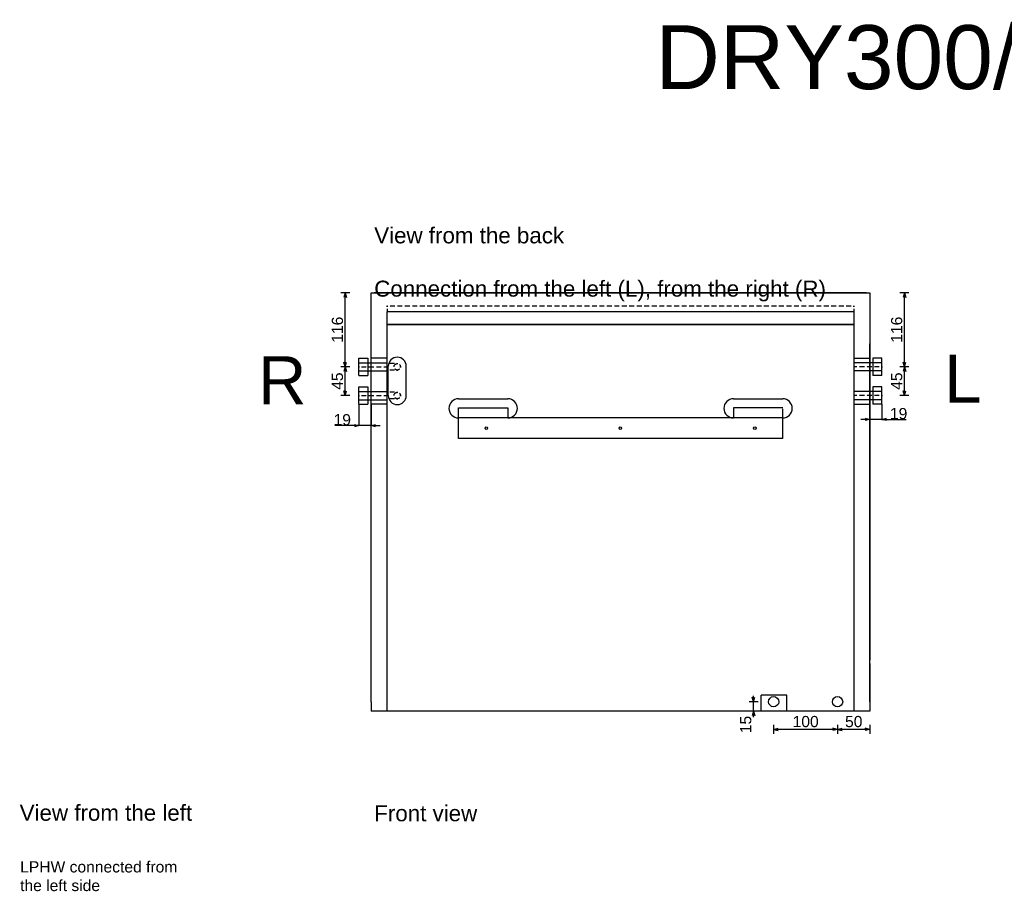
# Model space of a CAD drawing. Extents: x 9203 to 12394, y 1754 to 4522.
# Tile 4 of 5: x 9293 to 10833, y 3158 to 4522. Entities that reach past the tile are written whole.
import ezdxf

# ---------------------------------------------------------------- set-up
doc = ezdxf.new("R2010")
doc.units = 0
doc.header["$MEASUREMENT"] = 0
doc.linetypes.add('Achse', pattern=[11.5, 0, -4, 7.5, 0])
doc.linetypes.add('Hidden Line', pattern=[19.5611, 14.1111, -5.45])
for name, color, linetype in [('Desky', 7, 'Continuous'), ('Kóty délkové', 7, 'Continuous'), ('Nábytek a zařízení', 7, 'Continuous'), ('Oblouky a kružnice', 7, 'Continuous'), ('Střechy', 7, 'Continuous'), ('Textové bloky', 7, 'Continuous'), ('Zdi', 7, 'Continuous'), ('Čáry', 7, 'Continuous')]:
    doc.layers.add(name, color=color, linetype=linetype)
doc.styles.add('GENERATED_STYLE_1', font='ARIAL.ttf')
doc.dimstyles.new('Dimstyle_4D6', dxfattribs={"dimtxt": 17.5, "dimasz": 7.125, "dimexe": 0.18, "dimexo": 0, "dimgap": 0.09, "dimtad": 1, "dimdec": 0, "dimzin": 0, "dimdsep": 46, "dimtxsty": 'GENERATED_STYLE_1', "dimblk": 'ARROWHEAD_3', "dimblk1": 'ARROWHEAD_3', "dimblk2": 'ARROWHEAD_3', "dimcen": 0.09, "dimclrd": 7, "dimclre": 7, "dimclrt": 7, "dimazin": 0, "dimtfac": 1, "dimtdec": 4, "dimtmove": 0, "dimatfit": 0, "dimfxl": 1, "dimtolj": 1, "dimtzin": 0, "dimarcsym": 0})

# ---------------------------------------------------------------- blocks, each defined once
blk = doc.blocks.new('*D9')
at = {"layer": 'Kóty délkové', "color": 7, "linetype": 'Continuous'}
for p, q in [((9802.3, 3978.8), (9802.3, 4094.8)), ((9809.3, 3978.8), (9795.3, 3978.8)), ((9802.3, 3978.8), (9800.3, 3986)), ((9802.3, 3978.8), (9800.3, 3971.5)), ((9802.3, 3978.8), (9804.2, 3986)), ((9802.3, 3933.8), (9802.3, 3978.8)), ((9802.3, 3978.8), (9804.2, 3971.5)), ((9809.3, 3933.8), (9795.3, 3933.8)), ((9802.3, 3933.8), (9800.3, 3941)), ((9802.3, 3933.8), (9804.2, 3941))]:
    blk.add_line(p, q, dxfattribs=at)
at = {"layer": 'Kóty délkové', "color": 7, "style": 'GENERATED_STYLE_1', "oblique": 0}
blk.add_text('45', height=17.5, rotation=90, dxfattribs=at).set_placement((9798.8, 3942.8))
blk = doc.blocks.new('ARROWHEAD_3')
at = {"color": 0, "linetype": 'Continuous'}
blk.add_line((0, 0), (-1, 0), dxfattribs=at)
blk.add_lwpolyline([(-1, 0.2679), (0, 0), (-1, -0.2679)], dxfattribs=at)
blk = doc.blocks.new('*D10')
at = {"layer": 'Kóty délkové', "color": 7, "linetype": 'Continuous'}
for p, q in [((9809.3, 4094.8), (9795.3, 4094.8)), ((9802.3, 4094.8), (9800.3, 4087.5)), ((9802.3, 3978.8), (9802.3, 4094.8)), ((9802.3, 4094.8), (9804.2, 4087.5)), ((9802.3, 3978.8), (9800.3, 3986)), ((9802.3, 3978.8), (9804.2, 3986))]:
    blk.add_line(p, q, dxfattribs=at)
at = {"layer": 'Kóty délkové', "color": 7, "style": 'GENERATED_STYLE_1', "oblique": 0}
blk.add_text('116', height=17.5, rotation=90, dxfattribs=at).set_placement((9798.8, 4016.5))
blk = doc.blocks.new('*D11')
at = {"layer": 'Defpoints', "color": 0}
for p in [(9823.7, 3920.3), (9842.7, 3920.3), (9823.7, 3886.9)]:
    blk.add_point(p, dxfattribs=at)
at = {"layer": 'Kóty délkové', "color": 7, "linetype": 'Continuous', "lineweight": -2}
for p, q in [((9823.7, 3920.3), (9823.7, 3886.7)), ((9842.7, 3920.3), (9842.7, 3886.7)), ((9823.7, 3886.9), (9785.9, 3886.9)), ((9823.7, 3886.9), (9809.5, 3886.9)), ((9842.7, 3886.9), (9823.7, 3886.9)), ((9842.7, 3886.9), (9857, 3886.9))]:
    blk.add_line(p, q, dxfattribs=at)
at = {"layer": 'Kóty délkové', "color": 7, "lineweight": -2, "xscale": 7.124999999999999, "yscale": 7.124999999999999, "zscale": 7.124999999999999}
blk.add_blockref('ARROWHEAD_3', (9823.7, 3886.9), dxfattribs=at)
at = {"layer": 'Kóty délkové', "color": 7, "lineweight": -2, "xscale": 7.124999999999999, "yscale": 7.124999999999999, "zscale": 7.124999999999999, "rotation": 180}
blk.add_blockref('ARROWHEAD_3', (9842.7, 3886.9), dxfattribs=at)
at = {"layer": 'Kóty délkové', "color": 7, "linetype": 'Continuous', "insert": (9797.7, 3895.9), "char_height": 17.5, "attachment_point": 5, "style": 'GENERATED_STYLE_1'}
blk.add_mtext('\\A1;19', dxfattribs=at)
blk = doc.blocks.new('*D12')
at = {"layer": 'Defpoints', "color": 0}
for p in [(10622.7, 4094.8), (10641.7, 3920.3), (10622.7, 3896.5)]:
    blk.add_point(p, dxfattribs=at)
at = {"layer": 'Kóty délkové', "color": 7, "linetype": 'Continuous', "lineweight": -2}
for p, q in [((10622.7, 4094.8), (10622.7, 3896.3)), ((10641.7, 3920.3), (10641.7, 3896.3)), ((10622.7, 3896.5), (10608.5, 3896.5)), ((10641.7, 3896.5), (10622.7, 3896.5)), ((10641.7, 3896.5), (10679.6, 3896.5)), ((10641.7, 3896.5), (10656, 3896.5))]:
    blk.add_line(p, q, dxfattribs=at)
at = {"layer": 'Kóty délkové', "color": 7, "lineweight": -2, "xscale": 7.124999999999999, "yscale": 7.124999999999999, "zscale": 7.124999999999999}
blk.add_blockref('ARROWHEAD_3', (10622.7, 3896.5), dxfattribs=at)
at = {"layer": 'Kóty délkové', "color": 7, "lineweight": -2, "xscale": 7.124999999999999, "yscale": 7.124999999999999, "zscale": 7.124999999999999, "rotation": 180}
blk.add_blockref('ARROWHEAD_3', (10641.7, 3896.5), dxfattribs=at)
at = {"layer": 'Kóty délkové', "color": 7, "linetype": 'Continuous', "insert": (10667.8, 3905.5), "char_height": 17.5, "attachment_point": 5, "style": 'GENERATED_STYLE_1'}
blk.add_mtext('\\A1;19', dxfattribs=at)
blk = doc.blocks.new('*D14')
at = {"layer": 'Kóty délkové', "color": 7, "linetype": 'Continuous'}
for p, q in [((10676.9, 3978.8), (10675, 3971.5)), ((10676.9, 3933.8), (10676.9, 3978.8)), ((10676.9, 3978.8), (10678.9, 3971.5)), ((10684, 3933.8), (10669.9, 3933.8)), ((10676.9, 3933.8), (10675, 3941)), ((10676.9, 3933.8), (10678.9, 3941))]:
    blk.add_line(p, q, dxfattribs=at)
at = {"layer": 'Kóty délkové', "color": 7, "style": 'GENERATED_STYLE_1', "oblique": 0}
blk.add_text('45', height=17.5, rotation=90, dxfattribs=at).set_placement((10673.4, 3942.8))
blk = doc.blocks.new('*D15')
at = {"layer": 'Kóty délkové', "color": 7, "linetype": 'Continuous'}
for p, q in [((10684, 4094.8), (10669.9, 4094.8)), ((10676.9, 4094.8), (10675, 4087.5)), ((10676.9, 3978.8), (10676.9, 4094.8)), ((10676.9, 4094.8), (10678.9, 4087.5)), ((10684, 3978.8), (10669.9, 3978.8)), ((10676.9, 3978.8), (10675, 3986)), ((10676.9, 3978.8), (10675, 3971.5)), ((10676.9, 3978.8), (10678.9, 3986)), ((10676.9, 3933.8), (10676.9, 3978.8)), ((10676.9, 3978.8), (10678.9, 3971.5))]:
    blk.add_line(p, q, dxfattribs=at)
at = {"layer": 'Kóty délkové', "color": 7, "style": 'GENERATED_STYLE_1', "oblique": 0}
blk.add_text('116', height=17.5, rotation=90, dxfattribs=at).set_placement((10673.4, 4016.5))
blk = doc.blocks.new('*D35')
at = {"layer": 'Kóty délkové', "color": 7, "linetype": 'Continuous'}
for p, q in [((10447.9, 3454.8), (10433.8, 3454.8)), ((10440.8, 3454.8), (10438.9, 3462)), ((10440.8, 3454.8), (10440.8, 3463.9)), ((10440.8, 3454.8), (10442.8, 3462)), ((10440.8, 3439.8), (10440.8, 3454.8)), ((10447.9, 3439.8), (10433.8, 3439.8)), ((10440.8, 3439.8), (10438.9, 3432.5)), ((10440.8, 3430.6), (10440.8, 3439.8)), ((10440.8, 3439.8), (10442.8, 3432.5))]:
    blk.add_line(p, q, dxfattribs=at)
at = {"layer": 'Kóty délkové', "color": 7, "style": 'GENERATED_STYLE_1', "oblique": 0}
blk.add_text('15', height=17.5, rotation=90, dxfattribs=at).set_placement((10437.3, 3405.5))
blk = doc.blocks.new('*D44')
at = {"layer": 'Kóty délkové', "color": 7, "linetype": 'Continuous'}
for p, q in [((10572.3, 3418.6), (10572.3, 3404.5)), ((10622.7, 3418.6), (10622.7, 3404.5)), ((10572.3, 3411.5), (10472.3, 3411.5)), ((10572.3, 3411.5), (10565, 3413.5)), ((10572.3, 3411.5), (10565, 3409.6)), ((10572.3, 3411.5), (10579.5, 3413.5)), ((10622.7, 3411.5), (10572.3, 3411.5)), ((10572.3, 3411.5), (10579.5, 3409.6)), ((10622.7, 3411.5), (10615.5, 3413.5)), ((10622.7, 3411.5), (10615.5, 3409.6))]:
    blk.add_line(p, q, dxfattribs=at)
at = {"layer": 'Kóty délkové', "color": 7, "style": 'GENERATED_STYLE_1', "oblique": 0}
blk.add_text('50', height=17.5, dxfattribs=at).set_placement((10584, 3415))
blk = doc.blocks.new('*D45')
at = {"layer": 'Kóty délkové', "color": 7, "linetype": 'Continuous'}
for p, q in [((10472.3, 3418.6), (10472.3, 3404.5)), ((10472.3, 3411.5), (10479.5, 3413.5)), ((10572.3, 3411.5), (10472.3, 3411.5)), ((10472.3, 3411.5), (10479.5, 3409.6)), ((10572.3, 3411.5), (10565, 3413.5)), ((10572.3, 3411.5), (10565, 3409.6))]:
    blk.add_line(p, q, dxfattribs=at)
at = {"layer": 'Kóty délkové', "color": 7, "style": 'GENERATED_STYLE_1', "oblique": 0}
blk.add_text('100', height=17.5, dxfattribs=at).set_placement((10502, 3415))
blk = doc.blocks.new('DIM_3', base_point=(9802.3, 3978.8))
at = {"layer": 'Kóty délkové', "color": 7, "linetype": 'Continuous'}
dim = blk.add_aligned_dim(p1=(9823.7, 3933.8), p2=(9823.7, 3978.8), distance=21.5, dimstyle='Dimstyle_4D6', dxfattribs=at)
dim.commit()
dim.dimension.update_dxf_attribs({"geometry": '*D9', "text_midpoint": (9790, 3949.5), "text_rotation": 90})
dim = blk.add_linear_dim(base=(9802.3, 3978.8), p1=(9823.7, 3978.8), p2=(9842.7, 4094.8), angle=90, dimstyle='Dimstyle_4D6', dxfattribs=at)
dim.commit()
dim.dimension.update_dxf_attribs({"geometry": '*D10', "text_midpoint": (9790, 4023.3), "text_rotation": 90})
blk = doc.blocks.new('DIM_6', base_point=(10676.9, 3978.8))
at = {"layer": 'Kóty délkové', "color": 7, "linetype": 'Continuous'}
dim = blk.add_linear_dim(base=(10676.9, 3978.8), p1=(10641.7, 3978.8), p2=(10622.7, 4094.8), angle=90, dimstyle='Dimstyle_4D6', dxfattribs=at)
dim.commit()
dim.dimension.update_dxf_attribs({"geometry": '*D15', "text_midpoint": (10664.7, 4023.3), "text_rotation": 90})
dim = blk.add_aligned_dim(p1=(10641.7, 3933.8), p2=(10641.7, 3978.8), distance=-35.2, dimstyle='Dimstyle_4D6', dxfattribs=at)
dim.commit()
dim.dimension.update_dxf_attribs({"geometry": '*D14', "text_midpoint": (10664.7, 3949.5), "text_rotation": 90})
blk = doc.blocks.new('DIM_24', base_point=(10572.3, 3411.5))
at = {"layer": 'Kóty délkové', "color": 7, "linetype": 'Continuous'}
dim = blk.add_linear_dim(base=(10572.3, 3411.5), p1=(10622.7, 3439.8), p2=(10572.3, 3454.8), angle=180, dimstyle='Dimstyle_4D6', dxfattribs=at)
dim.commit()
dim.dimension.update_dxf_attribs({"geometry": '*D44', "text_midpoint": (10590.8, 3423.8)})
dim = blk.add_aligned_dim(p1=(10572.3, 3454.8), p2=(10472.3, 3454.8), distance=43.2, dimstyle='Dimstyle_4D6', dxfattribs=at)
dim.commit()
dim.dimension.update_dxf_attribs({"geometry": '*D45', "text_midpoint": (10508.8, 3423.8)})

msp = doc.modelspace()

# ---------------------------------------------------------------- linework, layer by layer
at = {"layer": 'Desky', "color": 7, "linetype": 'Continuous'}
for p, q in [((10617.7, 4094.8), (9847.7, 4094.8)), ((10597.7, 4064.8), (9867.7, 4064.8)), ((10597.7, 4044.8), (9867.7, 4044.8)), ((9842.7, 3454.8), (9842.7, 3459.8)), ((10622.7, 3454.8), (10622.7, 3459.8))]:
    msp.add_line(p, q, dxfattribs=at)
at = {"layer": 'Desky', "color": 7, "linetype": 'Achse'}
msp.add_line((10597.7, 4073.8), (9867.7, 4073.8), dxfattribs=at)
at = {"layer": 'Nábytek a zařízení', "color": 7, "linetype": 'Continuous'}
for p, q in [((10448.1, 3439.8), (10447.7, 3439.8)), ((10449.3, 3439.8), (10448.1, 3439.8)), ((10451.1, 3439.8), (10449.3, 3439.8)), ((10453.6, 3439.8), (10451.1, 3439.8)), ((10456.7, 3439.8), (10453.6, 3439.8)), ((10460.2, 3439.8), (10456.7, 3439.8)), ((10464.2, 3439.8), (10460.2, 3439.8)), ((10468.4, 3439.8), (10464.2, 3439.8)), ((10472.7, 3439.8), (10468.4, 3439.8)), ((10477.1, 3439.8), (10472.7, 3439.8)), ((10481.3, 3439.8), (10477.1, 3439.8)), ((10485.2, 3439.8), (10481.3, 3439.8)), ((10488.8, 3439.8), (10485.2, 3439.8)), ((10491.9, 3439.8), (10488.8, 3439.8)), ((10494.4, 3439.8), (10491.9, 3439.8)), ((10496.2, 3439.8), (10494.4, 3439.8)), ((10497.4, 3439.8), (10496.2, 3439.8)), ((10497.7, 3439.8), (10497.4, 3439.8))]:
    msp.add_line(p, q, dxfattribs=at)
at = {"layer": 'Oblouky a kružnice', "color": 1, "linetype": 'Achse'}
for centre in [(9883.7, 3978.8), (9883.7, 3933.9)]:
    msp.add_circle(centre, 5, dxfattribs=at)
at = {"layer": 'Oblouky a kružnice', "color": 7, "linetype": 'Continuous'}
for centre, radius in [((10023, 3882.8), 2), ((10232.5, 3882.8), 2), ((10443, 3882.8), 2), ((10472.3, 3454.8), 8), ((10572.3, 3454.8), 8)]:
    msp.add_circle(centre, radius, dxfattribs=at)
for centre, radius, start, end in [((9883.7, 3979.8), 14, 0, 180), ((9883.7, 3933.8), 14, 180, 0), ((9979.5, 3913.8), 15, 90, 270), ((10056.5, 3913.8), 15, 270, 90), ((10409.5, 3913.8), 15, 90, 270), ((10486.5, 3913.8), 15, 270, 90)]:
    msp.add_arc(centre, radius, start, end, dxfattribs=at)
at = {"layer": 'Střechy', "color": 7, "linetype": 'Continuous'}
for p, q in [((9842.7, 4094.8), (10622.7, 4094.8)), ((10622.7, 4094.8), (10622.7, 4014.8)), ((9842.7, 4007.7), (9842.7, 4014.8)), ((10622.7, 4007.7), (10622.7, 4014.8)), ((10622.7, 4007.7), (10622.7, 4014.8))]:
    msp.add_line(p, q, dxfattribs=at)
at = {"layer": 'Zdi', "color": 7, "linetype": 'Continuous'}
for p, q in [((9842.7, 3519.8), (9842.7, 4094.8)), ((9842.7, 4094.8), (9847.7, 4094.8)), ((9867.7, 4094.8), (10597.7, 4094.8)), ((10617.7, 4094.8), (10622.7, 4094.8)), ((9867.7, 3439.8), (9867.7, 4064.8)), ((10597.7, 4064.8), (10597.7, 3439.8)), ((9867.7, 4044.8), (10597.7, 4044.8)), ((9842.7, 3459.8), (9842.7, 4007.7)), ((10622.7, 4014.8), (10622.7, 3519.8)), ((10622.7, 3459.8), (10622.7, 4007.7)), ((9842.7, 3454.8), (9842.7, 3514.8)), ((10622.7, 3514.8), (10622.7, 3454.8)), ((9842.7, 3454.8), (9842.7, 3439.8)), ((10622.7, 3454.8), (10622.7, 3439.8)), ((9867.7, 3439.8), (9842.7, 3439.8)), ((10447.7, 3439.8), (9867.7, 3439.8)), ((10597.7, 3439.8), (10497.7, 3439.8)), ((10622.7, 3439.8), (10597.7, 3439.8))]:
    msp.add_line(p, q, dxfattribs=at)
at = {"layer": 'Čáry', "color": 7, "linetype": 'Achse'}
for p, q in [((9867.7, 4073.8), (9867.7, 4064.8)), ((10597.7, 4073.8), (10597.7, 4064.8))]:
    msp.add_line(p, q, dxfattribs=at)
at = {"layer": 'Čáry', "color": 1, "linetype": 'Continuous'}
for p, q in [((9823.7, 3965.3), (9823.7, 3992.3)), ((9823.7, 3992.3), (9837.7, 3992.3)), ((9837.7, 3992.3), (9837.7, 3965.3)), ((10641.7, 3992.3), (10627.7, 3992.3)), ((10627.7, 3992.3), (10627.7, 3965.3)), ((10641.7, 3965.3), (10641.7, 3992.3)), ((9823.7, 3985.3), (9867.7, 3985.3)), ((10641.7, 3985.3), (10597.7, 3985.3)), ((9823.7, 3972.3), (9867.7, 3972.3)), ((9823.7, 3965.3), (9837.7, 3965.3)), ((10641.7, 3972.3), (10597.7, 3972.3)), ((10641.7, 3965.3), (10627.7, 3965.3)), ((9823.7, 3920.3), (9823.7, 3947.3)), ((9823.7, 3947.3), (9837.7, 3947.3)), ((9837.7, 3947.3), (9837.7, 3920.3)), ((10641.7, 3947.3), (10627.7, 3947.3)), ((10627.7, 3947.3), (10627.7, 3920.3)), ((10641.7, 3920.3), (10641.7, 3947.3)), ((9823.7, 3940.3), (9867.7, 3940.3)), ((9823.7, 3927.3), (9867.7, 3927.3)), ((10641.7, 3940.3), (10597.7, 3940.3)), ((10641.7, 3927.3), (10597.7, 3927.3)), ((9823.7, 3920.3), (9837.7, 3920.3)), ((10641.7, 3920.3), (10627.7, 3920.3))]:
    msp.add_line(p, q, dxfattribs=at)
at = {"layer": 'Čáry', "color": 7, "linetype": 'Continuous'}
for p, q in [((9867.7, 3992.3), (9842.7, 3992.3)), ((10597.7, 3992.3), (10622.7, 3992.3)), ((9869.7, 3933.8), (9869.7, 3979.8)), ((9897.7, 3933.8), (9897.7, 3979.8)), ((9979.5, 3928.8), (10056.6, 3928.8)), ((10409.5, 3928.8), (10486.6, 3928.8)), ((9867.7, 3920.3), (9842.7, 3920.3)), ((9979.5, 3914.8), (10056.5, 3914.8)), ((9979.5, 3866.8), (9979.5, 3914.8)), ((10486.5, 3914.8), (10409.5, 3914.8)), ((10597.7, 3920.3), (10622.7, 3920.3)), ((10486.5, 3898.8), (9979.5, 3898.8)), ((10486.5, 3866.8), (10486.5, 3898.8)), ((10486.5, 3866.8), (9979.5, 3866.8)), ((10452.7, 3439.8), (10452.7, 3464.8)), ((10492.7, 3464.8), (10452.7, 3464.8)), ((10492.7, 3439.8), (10492.7, 3464.8))]:
    msp.add_line(p, q, dxfattribs=at)
at = {"layer": 'Čáry', "color": 1, "linetype": 'Achse'}
for p, q in [((9823.7, 3978.8), (9867.7, 3978.8)), ((9883.7, 3983.8), (9867.7, 3983.8)), ((9883.7, 3973.8), (9867.7, 3973.8)), ((10641.7, 3978.8), (10597.7, 3978.8)), ((9823.7, 3933.8), (9867.7, 3933.8)), ((9883.7, 3938.9), (9867.7, 3938.9)), ((9883.7, 3928.9), (9867.7, 3928.9)), ((10641.7, 3933.8), (10597.7, 3933.8))]:
    msp.add_line(p, q, dxfattribs=at)
at = {"layer": 'Čáry', "color": 7, "linetype": 'Hidden Line'}
for p, q in [((10056.5, 3914.8), (10056.5, 3898.8)), ((10409.5, 3914.8), (10409.5, 3898.8)), ((10486.5, 3898.8), (10486.5, 3914.8))]:
    msp.add_line(p, q, dxfattribs=at)

# ---------------------------------------------------------------- block references
at = {"layer": 'Kóty délkové', "color": 7, "linetype": 'Continuous'}
for name, p in [('DIM_3', (9802.3, 3978.8)), ('DIM_6', (10676.9, 3978.8)), ('DIM_24', (10572.3, 3411.5))]:
    msp.add_blockref(name, p, dxfattribs=at)

# ---------------------------------------------------------------- texts
at = {"layer": 'Textové bloky', "color": 7, "attachment_point": 1, "style": 'GENERATED_STYLE_1'}
for s, insert, char_height, width in [('{DRY300/DRY400 Metal, Silver}', (10287.3, 4513.4), 100, 4832.817), ('{View from the back \\P^MConnection from the left (L), from the right (R)}', (9847.7, 4197), 25, 790.225), ('{\\C1;R}', (9666, 3995.3), 75, 291.06), ('{\\C1;L}', (10739.1, 3997.6), 75, 291.06), ('{View from the left}', (9293.2, 3293.5), 25, 436.226), ('{Front view}', (9847.7, 3292.7), 25, 845.247), ('{LPHW connected from the left side}', (9293.9, 3205.1), 17.5, 255.516)]:
    msp.add_mtext(s, dxfattribs=dict(at, insert=insert, char_height=char_height, width=width))

# ---------------------------------------------------------------- dimensions: what is measured, and where the dimension line sits
at = {"layer": 'Kóty délkové', "color": 7, "linetype": 'Continuous'}
for base, p1, p2, picture, middle, dimtype in [((10622.7, 3896.5), (10641.7, 3920.3), (10622.7, 4094.8), '*D12', (10667.8, 3896.5), 160), ((9823.7, 3886.9), (9842.7, 3920.3), (9823.7, 3920.3), '*D11', (9797.7, 3886.9), 161)]:
    dim = msp.add_linear_dim(base=base, p1=p1, p2=p2, angle=180, dimstyle='Dimstyle_4D6', dxfattribs=at)
    dim.commit()
    dim.dimension.update_dxf_attribs({"geometry": picture, "text_midpoint": middle, "dimtype": dimtype})
dim = msp.add_linear_dim(base=(10440.8, 3454.8), p1=(10622.7, 3439.8), p2=(10572.3, 3454.8), angle=90, dimstyle='Dimstyle_4D6', dxfattribs=at)
dim.commit()
dim.dimension.update_dxf_attribs({"geometry": '*D35', "text_midpoint": (10428.6, 3412.3), "text_rotation": 90})

doc.saveas('drawing.dxf')
